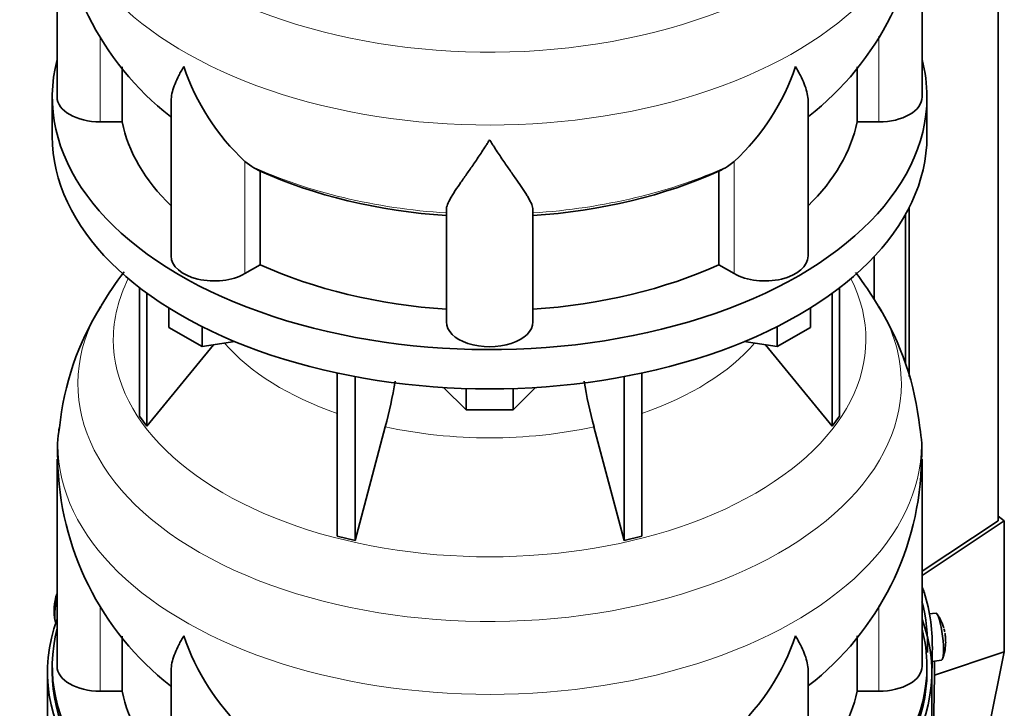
# Model space of a CAD drawing. Header units: millimetres. Extents: x 148 to 904, y -3800 to 2451.
# Tile 5 of 28: x 687 to 892, y -3548 to -3405. Entities that reach past the tile are written whole.
import ezdxf

# ---------------------------------------------------------------- set-up
doc = ezdxf.new("R2010")
doc.units = ezdxf.units.MM
for name, color, linetype in [('M5X8_UNI7687', 7, 'Continuous'), ('MID_134-18', 7, 'Continuous'), ('VSI134_DIFFUSORE', 7, 'Continuous'), ('VSI134_FILTRO_A', 7, 'Continuous'), ('VSI134_SUPPORTO_', 7, 'Continuous'), ('VSI134_TERMINALE', 7, 'Continuous')]:
    doc.layers.add(name, color=color, linetype=linetype)

# ---------------------------------------------------------------- blocks, each defined once
blk = doc.blocks.new('SE4')
at = {"layer": 'M5X8_UNI7687', "color": 7, "linetype": 'Continuous', "lineweight": 35}
for p, q in [((878.05, -3528.35), (876.75, -3528.47)), ((877.33, -3538.43), (879.26, -3538.14))]:
    blk.add_line(p, q, dxfattribs=at)
for centre, radius, start, end in [((704.61, -3527.77), 10, 159.6255, 193.1681), ((870.14, -3534.29), 10, 16.6957, 35.0127), ((870.14, -3534.29), 10, 11.8797, 13.5278), ((1246.24, -3477.74), 370.34, 188.5064, 188.6141), ((870.14, -3534.29), 10, 338.98, 357.2751)]:
    blk.add_arc(centre, radius, start, end, dxfattribs=at)
for centre, major_axis, ratio, start_param, end_param in [((696.44, -3526.05), (1.01, 4.83), 0.279258, 1.436063, 2.733198), ((878.65, -3533.25), (0.6, -4.89), 0.169759, 0.004788, 3.136805), ((870.12, -3534.2), (-9.78, -2.08), 0.810411, 3.163117, 3.206609), ((870.15, -3534.42), (-9.94, -1.06), 0.589949, 3.053564, 3.168123), ((871.66, -3532.3), (7.36, -5.62), 0.747167, 0.443437, 0.593129)]:
    blk.add_ellipse(centre, major_axis=major_axis, ratio=ratio, start_param=start_param, end_param=end_param, dxfattribs=at)
at = {"layer": 'MID_134-18', "color": 7, "linetype": 'Continuous', "lineweight": 35}
for p, q in [((891.05, -3509.13), (891.05, -1365.48)), ((871.79, -3445.4), (871.79, -3476.6)), ((872.54, -3443.99), (872.54, -3479.12)), ((865.27, -3454.18), (865.27, -3463.04))]:
    blk.add_line(p, q, dxfattribs=at)
at = {"layer": 'VSI134_DIFFUSORE', "color": 7, "linetype": 'Continuous', "lineweight": 35}
for p, q in [((695.24, -3377.95), (695.24, -3421.01)), ((875.24, -3421.01), (875.24, -3377.95)), ((708.77, -3426.21), (708.77, -3414.76)), ((861.71, -3414.72), (861.71, -3426.21)), ((694.24, -3421.01), (694.24, -3429.18)), ((876.24, -3429.18), (876.24, -3421.01)), ((718.96, -3421.91), (718.96, -3454.08)), ((851.51, -3454.08), (851.51, -3421.79)), ((704.24, -3426.21), (708.77, -3426.21)), ((861.71, -3426.21), (866.24, -3426.21)), ((735.75, -3435.46), (734.33, -3434.41)), ((836.15, -3434.41), (834.73, -3435.46)), ((737.53, -3455.9), (737.53, -3436.43)), ((832.95, -3436.43), (832.95, -3455.9)), ((776.24, -3467.78), (776.24, -3444.43)), ((794.24, -3467.78), (794.24, -3444.43)), ((734.33, -3457.75), (737.53, -3455.9)), ((832.95, -3455.9), (836.15, -3457.75)), ((712.41, -3460.68), (712.41, -3487.36)), ((713.94, -3461.82), (713.94, -3489.49)), ((856.53, -3461.82), (856.53, -3489.49)), ((858.07, -3460.68), (858.07, -3487.36)), ((718.48, -3468.94), (718.48, -3464.88)), ((851.99, -3468.94), (851.99, -3464.88)), ((725.42, -3472.94), (718.48, -3468.94)), ((725.42, -3472.94), (725.42, -3468.77)), ((845.05, -3472.94), (845.05, -3468.77)), ((851.99, -3468.94), (845.05, -3472.94)), ((732.25, -3471.89), (725.42, -3472.94)), ((845.05, -3472.94), (838.23, -3471.89)), ((713.94, -3489.49), (727.8, -3472.57)), ((842.67, -3472.57), (856.53, -3489.49)), ((753.54, -3478.42), (753.54, -3512.35)), ((816.93, -3478.42), (816.93, -3512.35)), ((757.24, -3479.17), (757.24, -3513.24)), ((813.24, -3479.17), (813.24, -3513.24)), ((780.33, -3486.07), (775.68, -3481.42)), ((780.33, -3486.07), (780.33, -3481.64)), ((794.8, -3481.42), (790.15, -3486.07)), ((790.15, -3486.07), (790.15, -3481.64)), ((790.15, -3486.07), (780.33, -3486.07)), ((712.41, -3487.36), (713.94, -3489.49)), ((856.53, -3489.49), (858.07, -3487.36)), ((757.24, -3513.24), (763.51, -3489.62)), ((806.96, -3489.62), (813.24, -3513.24)), ((695.24, -3496.35), (695.24, -3539.4)), ((875.24, -3539.4), (875.24, -3496.35)), ((753.54, -3512.35), (757.24, -3513.24)), ((813.24, -3513.24), (816.93, -3512.35)), ((708.77, -3544.6), (708.77, -3533.15)), ((861.71, -3533.11), (861.71, -3544.6)), ((718.96, -3540.31), (718.96, -3572.47)), ((851.51, -3572.47), (851.51, -3540.18)), ((704.24, -3544.6), (708.77, -3544.6)), ((861.71, -3544.6), (866.24, -3544.6))]:
    blk.add_line(p, q, dxfattribs=at)
at = {"layer": 'VSI134_DIFFUSORE', "color": 4, "linetype": 'Continuous', "lineweight": 9}
for p, q in [((704.24, -3426.21), (704.24, -3408.42)), ((866.24, -3426.21), (866.24, -3408.38)), ((734.33, -3457.75), (734.33, -3434.41)), ((836.15, -3457.75), (836.15, -3434.41)), ((704.24, -3544.6), (704.24, -3526.81)), ((866.24, -3544.6), (866.24, -3526.78))]:
    blk.add_line(p, q, dxfattribs=at)
at = {"layer": 'VSI134_DIFFUSORE', "color": 7, "linetype": 'Continuous', "lineweight": 35}
for centre, radius, start, end in [((756.34, -3377), 60.98, 180.9232, 232.019), ((814.4, -3377.06), 60.72, 307.7838, 359.1496), ((766.83, -3399.45), 47.73, 198.6373, 227.0857), ((803.65, -3399.45), 47.73, 312.9143, 341.3628), ((743.66, -3423.07), 14.7, 237.4509, 245.3566), ((826.82, -3423.07), 14.7, 294.6434, 302.5491), ((762.05, -3498.31), 66.85, 142.2745, 149.5903), ((808.31, -3498.44), 67.02, 30.4606, 37.6108), ((754.39, -3495.75), 58.96, 147.9839, 174.2321), ((815.79, -3495.72), 59.23, 5.7267, 31.8237), ((673.67, -3465.3), 93.08, 344.857, 350.8412), ((895.49, -3465.51), 91.75, 189.1522, 195.2315), ((719.06, -3494.44), 23.76, 168.7957, 184.6567), ((851.11, -3494.51), 24.08, 355.6284, 11.2767), ((756.34, -3495.39), 60.98, 180.9232, 232.019), ((814.4, -3495.45), 60.72, 307.7838, 359.1496), ((766.83, -3517.84), 47.73, 198.6373, 227.0857), ((803.65, -3517.84), 47.73, 312.9143, 341.3628)]:
    blk.add_arc(centre, radius, start, end, dxfattribs=at)
at = {"layer": 'VSI134_DIFFUSORE', "color": 4, "linetype": 'Continuous', "lineweight": 9}
for centre, major_axis, start_param, end_param in [((785.24, -3362.24), (85.67, 0), 2.810588, 6.283185), ((785.24, -3374.99), (-89.83, 0), 0, 3.20981), ((785.24, -3399.54), (-79.5, 0), 0.898849, 1.457346), ((785.24, -3399.54), (79.5, 0), 4.82584, 5.384336), ((785.24, -3471.44), (-78.3, 0), 0, 3.425204), ((785.24, -3471.44), (-78.3, 0), 5.999574, 6.283185), ((785.24, -3480.63), (85.67, 0), 2.810588, 6.283185), ((785.24, -3480.63), (85.67, 0), 0, 0.331105), ((785.24, -3456.32), (-61.63, 0), 0.463231, 1.030574), ((785.24, -3456.32), (61.63, 0), 5.252612, 5.819954), ((785.24, -3493.38), (-89.83, 0), 0, 3.20981), ((785.24, -3493.38), (-89.83, 0), 6.215147, 6.283185), ((785.24, -3456.32), (-61.63, 0), 1.210556, 1.931037)]:
    blk.add_ellipse(centre, major_axis=major_axis, ratio=0.57735, start_param=start_param, end_param=end_param, dxfattribs=at)
at = {"layer": 'VSI134_DIFFUSORE', "color": 7, "linetype": 'Continuous', "lineweight": 35}
for centre, major_axis, start_param, end_param in [((785.24, -3421.01), (91, 0), 2.993207, 6.283185), ((785.24, -3421.01), (91, 0), 0, 0.148386), ((704.24, -3421.01), (9, 0), 3.141593, 4.712389), ((866.24, -3421.01), (-9, 0), 1.570796, 3.141593), ((785.24, -3421.01), (-77, 0), 0.117151, 0.534109), ((785.24, -3421.01), (77, 0), 5.749077, 6.166034), ((785.24, -3429.18), (-91, 0), 0, 3.141593), ((785.24, -3401.53), (-77, 0), 0.902549, 1.453645), ((785.24, -3401.53), (77, 0), 4.82954, 5.380636), ((727.96, -3454.08), (9, 0), 3.141593, 5.497787), ((842.51, -3454.08), (-9, 0), 0.785398, 3.141593), ((785.24, -3421.01), (-77, 0), 0.902549, 1.453645), ((785.24, -3421.01), (77, 0), 4.82954, 5.380636), ((785.24, -3467.78), (-9, 0), 0, 3.141593), ((704.24, -3539.4), (9, 0), 3.141593, 4.712389), ((866.24, -3539.4), (-9, 0), 1.570796, 3.141593), ((785.24, -3539.4), (-77, 0), 0.117151, 0.534109), ((785.24, -3539.4), (77, 0), 5.749077, 6.166034)]:
    blk.add_ellipse(centre, major_axis=major_axis, ratio=0.57735, start_param=start_param, end_param=end_param, dxfattribs=at)
for points, knots in [([(718.96, -3421.94), (718.96, -3421.78), (718.97, -3421.62), (719.05, -3420.44), (719.34, -3419.39), (720.01, -3417.71), (720.27, -3417.14), (720.73, -3416.25), (720.89, -3415.95), (721.14, -3415.49), (721.28, -3415.25), (721.41, -3415.02), (721.5, -3414.86), (721.55, -3414.78), (721.6, -3414.7)], [0.4600931, 0.4600931, 0.4600931, 0.4600931, 0.5, 0.5, 0.75, 0.75, 0.875, 0.875, 0.9375, 0.9375, 0.96875, 0.984375, 0.984375, 1, 1, 1, 1]), ([(851.51, -3421.89), (851.51, -3421.75), (851.51, -3421.62), (851.46, -3420.98), (851.37, -3420.47), (851.11, -3419.4), (850.92, -3418.85), (850.47, -3417.73), (850.21, -3417.15), (849.75, -3416.25), (849.59, -3415.95), (849.33, -3415.49), (849.24, -3415.33), (849.06, -3415.02), (848.97, -3414.86), (848.88, -3414.7)], [0.4658143, 0.4658143, 0.4658143, 0.4658143, 0.5, 0.5, 0.625, 0.625, 0.75, 0.75, 0.875, 0.875, 0.9375, 0.9375, 0.96875, 0.96875, 1, 1, 1, 1]), ([(785.24, -3429.92), (785.11, -3430.13), (784.97, -3430.35), (784.71, -3430.77), (784.57, -3430.97), (784.18, -3431.59), (783.91, -3432), (783.13, -3433.19), (782.61, -3433.95), (781.6, -3435.43), (781.1, -3436.14), (780.15, -3437.5), (779.7, -3438.14), (778.86, -3439.36), (778.46, -3439.94), (777.92, -3440.76), (777.75, -3441.02), (777.43, -3441.54), (777.27, -3441.79), (776.86, -3442.51), (776.64, -3442.95), (776.33, -3443.75), (776.24, -3444.11), (776.24, -3444.43)], [0, 0, 0, 0, 0.03125, 0.03125, 0.0625, 0.0625, 0.125, 0.125, 0.25, 0.25, 0.375, 0.375, 0.5, 0.5, 0.625, 0.625, 0.6875, 0.6875, 0.75, 0.75, 0.875, 0.875, 1, 1, 1, 1]), ([(794.24, -3444.43), (794.24, -3444.11), (794.15, -3443.75), (793.84, -3442.95), (793.61, -3442.51), (793.2, -3441.79), (793.05, -3441.54), (792.73, -3441.03), (792.56, -3440.76), (792.02, -3439.94), (791.62, -3439.36), (790.78, -3438.14), (790.32, -3437.5), (789.38, -3436.15), (788.88, -3435.43), (787.87, -3433.96), (787.35, -3433.19), (786.56, -3432), (786.3, -3431.59), (785.9, -3430.97), (785.77, -3430.77), (785.5, -3430.35), (785.37, -3430.13), (785.24, -3429.92)], [0, 0, 0, 0, 0.125, 0.125, 0.25, 0.25, 0.3125, 0.3125, 0.375, 0.375, 0.5, 0.5, 0.625, 0.625, 0.75, 0.75, 0.875, 0.875, 0.9375, 0.9375, 0.96875, 0.96875, 1, 1, 1, 1]), ([(718.96, -3540.33), (718.96, -3540.17), (718.97, -3540.01), (719.05, -3538.83), (719.34, -3537.78), (720.01, -3536.11), (720.27, -3535.53), (720.73, -3534.64), (720.89, -3534.34), (721.14, -3533.88), (721.28, -3533.65), (721.41, -3533.41), (721.5, -3533.25), (721.55, -3533.17), (721.6, -3533.1)], [0.4600931, 0.4600931, 0.4600931, 0.4600931, 0.5, 0.5, 0.75, 0.75, 0.875, 0.875, 0.9375, 0.9375, 0.96875, 0.984375, 0.984375, 1, 1, 1, 1]), ([(851.51, -3540.28), (851.51, -3540.15), (851.51, -3540.01), (851.46, -3539.37), (851.37, -3538.86), (851.11, -3537.8), (850.92, -3537.25), (850.47, -3536.12), (850.21, -3535.54), (849.75, -3534.65), (849.59, -3534.34), (849.33, -3533.88), (849.24, -3533.72), (849.06, -3533.41), (848.97, -3533.25), (848.88, -3533.1)], [0.4658143, 0.4658143, 0.4658143, 0.4658143, 0.5, 0.5, 0.625, 0.625, 0.75, 0.75, 0.875, 0.875, 0.9375, 0.9375, 0.96875, 0.96875, 1, 1, 1, 1])]:
    blk.add_open_spline(points, degree=3, knots=knots, dxfattribs=at)
at = {"layer": 'VSI134_FILTRO_A', "color": 7, "linetype": 'Continuous', "lineweight": 35}
for p, q in [((693.24, -3540.63), (693.24, -3704.74)), ((877.24, -3704.74), (877.24, -3540.63))]:
    blk.add_line(p, q, dxfattribs=at)
for major_axis, start_param, end_param in [((-92, 0), -0.208894, 3.350487), ((-91, 0), 0, 3.141593)]:
    blk.add_ellipse((785.24, -3540.63), major_axis=major_axis, ratio=0.57735, start_param=start_param, end_param=end_param, dxfattribs=at)
at = {"layer": 'VSI134_SUPPORTO_', "color": 7, "linetype": 'Continuous', "lineweight": 35}
for p, q in [((694.24, -3539.4), (694.24, -3540.63)), ((876.24, -3540.63), (876.24, -3539.4))]:
    blk.add_line(p, q, dxfattribs=at)
for start_param, end_param in [(2.990246, 6.283185), (0, 0.14737)]:
    blk.add_ellipse((785.24, -3539.4), major_axis=(91, 0), ratio=0.57735, start_param=start_param, end_param=end_param, dxfattribs=at)
at = {"layer": 'VSI134_TERMINALE', "color": 7, "linetype": 'Continuous', "lineweight": 35}
for p, q in [((891.05, -3509.13), (875.24, -3519.63)), ((875.24, -3520.51), (892.33, -3509.15)), ((892.33, -3509.15), (891.05, -3508.17)), ((892.33, -3536.43), (892.33, -3509.15)), ((877.34, -3536.44), (877.34, -3538.08)), ((877.48, -3609.03), (892.33, -3536.43)), ((877.81, -3541.25), (892.33, -3536.43)), ((877.81, -3541.25), (877.81, -3538.36)), ((877.24, -3578.42), (877.81, -3541.25))]:
    blk.add_line(p, q, dxfattribs=at)
at = {"layer": 'VSI134_TERMINALE', "color": 4, "linetype": 'Continuous', "lineweight": 9}
for p, q in [((875.24, -3524.02), (875.66, -3523.98)), ((876.96, -3536.47), (877.34, -3536.44)), ((877.34, -3538.08), (877.13, -3538.09))]:
    blk.add_line(p, q, dxfattribs=at)
at = {"layer": 'VSI134_TERMINALE', "color": 7, "linetype": 'Continuous', "lineweight": 35}
for centre, radius, start, end in [((838.73, -3535.31), 38.63, 358.3189, 17.0497), ((839.47, -3535.17), 36.9, 357.8966, 14.5372)]:
    blk.add_arc(centre, radius, start, end, dxfattribs=at)
blk.add_ellipse((785.24, -3536.54), major_axis=(93, 0), ratio=0.57735, start_param=0.236132, end_param=0.254688, dxfattribs=at)
blk.add_open_spline([(877.34, -3538.08), (877.34, -3538.56), (877.33, -3539.01), (877.31, -3539.61), (877.3, -3539.8), (877.28, -3540.07), (877.27, -3540.14), (877.27, -3540.22)], degree=3, knots=[0, 0, 0, 0, 0.125, 0.125, 0.1875, 0.1875, 0.2147272, 0.2147272, 0.2147272, 0.2147272], dxfattribs=at)

msp = doc.modelspace()

# ---------------------------------------------------------------- block references
msp.add_blockref('SE4', (0, 0))

doc.saveas('drawing.dxf')
